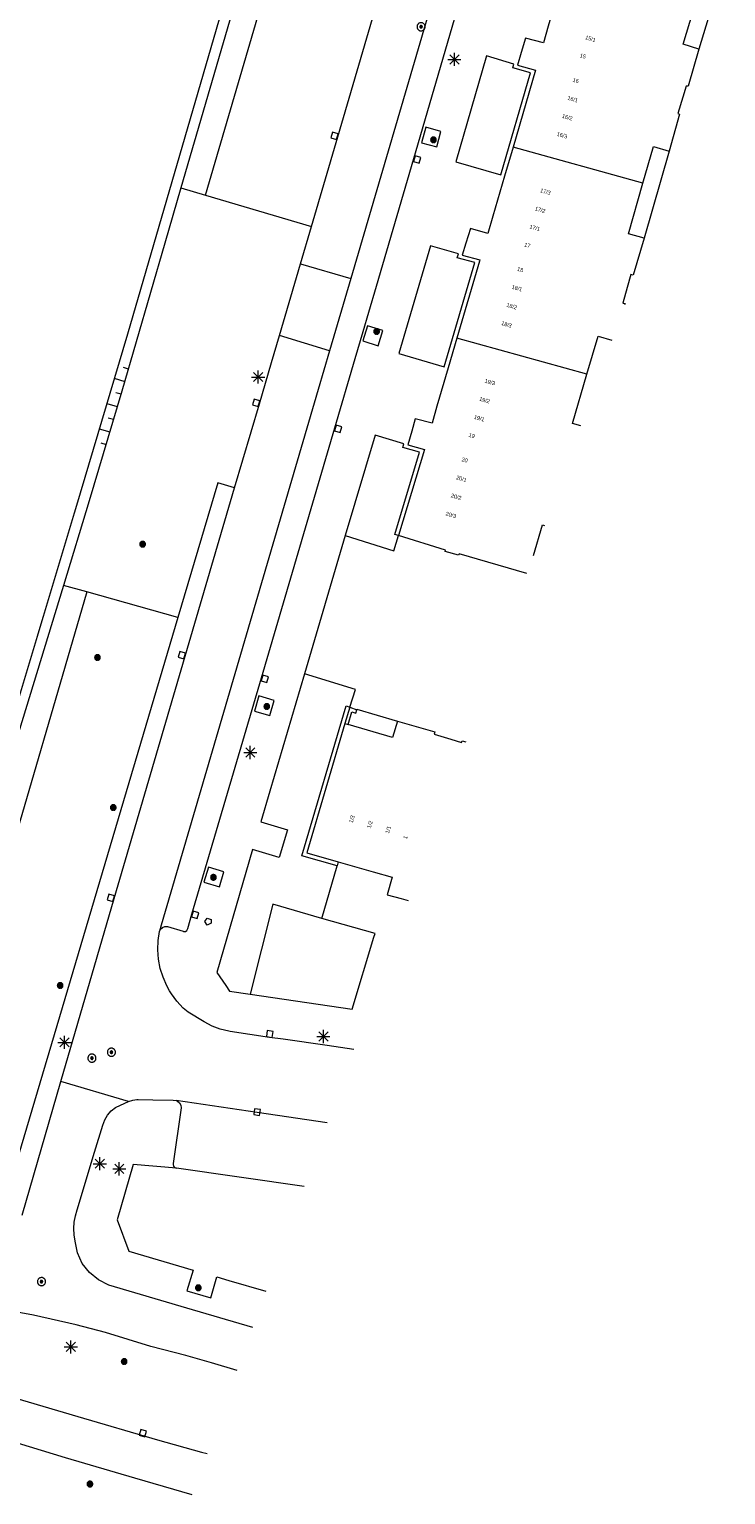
# Model space of a CAD drawing. Header units: metres. Extents: x 135779 to 137489, y 452643 to 455118.
# Tile 72 of 256: x 136863 to 136916, y 453081 to 453193. Entities that reach past the tile are written whole.
import ezdxf
from ezdxf.enums import TextEntityAlignment as Align

# ---------------------------------------------------------------- set-up
doc = ezdxf.new("R2010")
doc.units = ezdxf.units.M
for name, color, linetype, lineweight in [('KTop_BTD_Groenvoorziening', 62, 'Continuous', 13), ('KTop_BTD_Groenvoorziening_gras- en kruidachtigen', 62, 'Continuous', 13), ('KTop_NAR_Huisnummer tijdelijk (t)', 7, 'Continuous', 13), ('KTop_PAL_Lichtmast', 40, 'Continuous', 13), ('KTop_PND_Grondvlaksituatie van BAG-pand [tachy]', 1, 'Continuous', 13), ('KTop_PND_Pandscheiding', 40, 'Continuous', 13), ('KTop_PUT_Brandkraan of -put', 1, 'Continuous', 13), ('KTop_PUT_Inspectie- of rioolput', 15, 'Continuous', 13), ('KTop_PUT_Kolk', 15, 'Continuous', 13), ('KTop_SHD_Muur', 15, 'Continuous', 13), ('KTop_SYM_Taludsymbool', 7, 'Continuous', 13), ('KTop_VGO_Boom', 92, 'Continuous', 13), ('KTop_WGD_Fietspad', 40, 'Continuous', 13), ('KTop_WGD_Parkeervlak', 251, 'Continuous', 13), ('KTop_WGD_Rijbaan_Lokale weg', 251, 'Continuous', 13), ('KTop_WGD_Rijbaan_Lokale weg_verkeersdrempel', 40, 'Continuous', 13), ('KTop_WGD_Voetpad', 251, 'Continuous', 13), ('KTop_WTD_Waterloop', 150, 'Continuous', 13)]:
    doc.layers.add(name, color=color, linetype=linetype, lineweight=lineweight)
doc.styles.add('Style-ROVUCURSIEF', font='ROVUCURSIEF.shx')

# ---------------------------------------------------------------- blocks, each defined once
blk = doc.blocks.new('PAL_Lichtmast')
at = {"layer": 'KTop_PAL_Lichtmast'}
for p, q in [((-0.35, -0.35), (0.35, 0.35)), ((0.35, -0.35), (-0.35, 0.35)), ((0, -0.5), (0, 0.5)), ((-0.5, 0), (0.5, 0))]:
    blk.add_line(p, q, dxfattribs=at)
blk = doc.blocks.new('PUT_Kolk')
at = {"layer": 'KTop_PUT_Kolk', "flags": 128}
blk.add_lwpolyline([(0.22, -0.23), (0.22, 0.22), (-0.23, 0.22), (-0.23, -0.23), (0.22, -0.23)], dxfattribs=at)
blk = doc.blocks.new('PUT_Brandkraan_of_-put')
at = {"layer": 'KTop_PUT_Brandkraan of -put'}
for p, q in [((-0.25, 0.03), (0, 0.25)), ((-0.16, -0.25), (-0.25, 0.03)), ((0, 0.25), (0.25, 0.03)), ((0.25, 0.03), (0.16, -0.25)), ((0.16, -0.25), (-0.16, -0.25))]:
    blk.add_line(p, q, dxfattribs=at)
blk = doc.blocks.new('PUT_Inspectie-_of_rioolput')
at = {"layer": 'KTop_PUT_Inspectie- of rioolput', "flags": 128}
for points in [[(0.31, 0), (0.31, 0.03), (0.3, 0.06), (0.29, 0.1), (0.28, 0.13), (0.27, 0.15), (0.25, 0.18), (0.23, 0.21), (0.21, 0.23), (0.18, 0.25), (0.15, 0.27), (0.13, 0.28), (0.1, 0.29), (0.06, 0.3), (0.03, 0.31), (0, 0.31), (-0.03, 0.31), (-0.06, 0.3), (-0.1, 0.29), (-0.13, 0.28), (-0.16, 0.27), (-0.18, 0.25), (-0.21, 0.23), (-0.23, 0.21), (-0.25, 0.18), (-0.27, 0.15), (-0.28, 0.13), (-0.29, 0.1), (-0.3, 0.06), (-0.31, 0.03), (-0.31, 0), (-0.31, -0.03), (-0.3, -0.06), (-0.29, -0.1), (-0.28, -0.13), (-0.27, -0.16), (-0.25, -0.18), (-0.23, -0.21), (-0.21, -0.23), (-0.18, -0.25), (-0.15, -0.27), (-0.13, -0.28), (-0.1, -0.29), (-0.06, -0.3), (-0.03, -0.31), (0, -0.31), (0.03, -0.31), (0.06, -0.3), (0.1, -0.29), (0.13, -0.28), (0.15, -0.27), (0.18, -0.25), (0.21, -0.23), (0.23, -0.21), (0.25, -0.18), (0.27, -0.15), (0.28, -0.13), (0.29, -0.1), (0.3, -0.06), (0.31, -0.03), (0.31, 0)], [(0.1, 0), (0.09, 0.01), (0.09, 0.02), (0.09, 0.03), (0.09, 0.04), (0.08, 0.05), (0.08, 0.06), (0.07, 0.06), (0.06, 0.07), (0.06, 0.08), (0.05, 0.08), (0.04, 0.09), (0.03, 0.09), (0.02, 0.09), (0.01, 0.09), (0, 0.09), (-0.01, 0.09), (-0.02, 0.09), (-0.03, 0.09), (-0.04, 0.09), (-0.05, 0.08), (-0.06, 0.08), (-0.06, 0.07), (-0.07, 0.06), (-0.08, 0.06), (-0.08, 0.05), (-0.09, 0.04), (-0.09, 0.03), (-0.09, 0.02), (-0.09, 0.01), (-0.09, 0), (-0.09, -0.01), (-0.09, -0.02), (-0.09, -0.03), (-0.09, -0.04), (-0.08, -0.05), (-0.08, -0.06), (-0.07, -0.06), (-0.06, -0.07), (-0.06, -0.08), (-0.05, -0.08), (-0.04, -0.09), (-0.03, -0.09), (-0.02, -0.09), (-0.01, -0.09), (0, -0.09), (0.01, -0.09), (0.02, -0.09), (0.03, -0.09), (0.04, -0.09), (0.05, -0.08), (0.06, -0.08), (0.06, -0.07), (0.07, -0.06), (0.08, -0.06), (0.08, -0.05), (0.09, -0.04), (0.09, -0.03), (0.09, -0.02), (0.09, -0.01), (0.1, 0)], [(0.04, 0), (0.03, 0), (0.03, 0.01), (0.03, 0.01), (0.03, 0.01), (0.03, 0.02), (0.03, 0.02), (0.03, 0.02), (0.02, 0.03), (0.02, 0.03), (0.02, 0.03), (0.01, 0.03), (0.01, 0.03), (0.01, 0.03), (0, 0.03), (0, 0.03), (0, 0.03), (-0.01, 0.03), (-0.01, 0.03), (-0.01, 0.03), (-0.02, 0.03), (-0.02, 0.03), (-0.02, 0.03), (-0.03, 0.02), (-0.03, 0.02), (-0.03, 0.02), (-0.03, 0.01), (-0.03, 0.01), (-0.03, 0.01), (-0.03, 0), (-0.03, 0), (-0.03, 0), (-0.03, -0.01), (-0.03, -0.01), (-0.03, -0.01), (-0.03, -0.02), (-0.03, -0.02), (-0.03, -0.02), (-0.02, -0.03), (-0.02, -0.03), (-0.02, -0.03), (-0.01, -0.03), (-0.01, -0.03), (-0.01, -0.03), (0, -0.03), (0, -0.03), (0, -0.03), (0.01, -0.03), (0.01, -0.03), (0.01, -0.03), (0.02, -0.03), (0.02, -0.03), (0.02, -0.03), (0.03, -0.02), (0.03, -0.02), (0.03, -0.02), (0.03, -0.01), (0.03, -0.01), (0.03, -0.01), (0.03, 0), (0.04, 0)], [(0.01, 0.02), (0.01, 0.02), (0.01, 0.02), (0, 0.02), (0, 0.02), (0, 0.02), (0, 0.02), (-0.01, 0.02), (-0.01, 0.02), (-0.01, 0.02), (-0.01, 0.02), (-0.01, 0.02), (-0.02, 0.02), (-0.02, 0.01), (-0.02, 0.01), (-0.02, 0.01), (-0.02, 0.01), (-0.02, 0.01), (-0.02, 0), (-0.02, 0), (-0.02, 0), (-0.02, 0), (-0.02, -0.01), (-0.02, -0.01), (-0.02, -0.01), (-0.02, -0.01), (-0.02, -0.01), (-0.02, -0.02), (-0.01, -0.02), (-0.01, -0.02), (-0.01, -0.02), (-0.01, -0.02), (-0.01, -0.02), (0, -0.02), (0, -0.02), (0, -0.02), (0, -0.02), (0.01, -0.02), (0.01, -0.02), (0.01, -0.02), (0.01, -0.02), (0.01, -0.02), (0.02, -0.02), (0.02, -0.01), (0.02, -0.01), (0.02, -0.01), (0.02, -0.01), (0.02, -0.01), (0.02, 0), (0.02, 0), (0.02, 0), (0.02, 0), (0.02, 0.01), (0.02, 0.01), (0.02, 0.01), (0.02, 0.01), (0.02, 0.01), (0.02, 0.02), (0.01, 0.02), (0.01, 0.02), (0.01, 0.02)]]:
    blk.add_lwpolyline(points, dxfattribs=at)
blk = doc.blocks.new('VGO_Boom')
at = {"layer": 'KTop_VGO_Boom', "flags": 128}
for points in [[(0.21, 0), (0.21, 0.02), (0.21, 0.04), (0.2, 0.07), (0.2, 0.09), (0.19, 0.11), (0.17, 0.13), (0.16, 0.14), (0.14, 0.16), (0.13, 0.17), (0.11, 0.19), (0.09, 0.2), (0.07, 0.2), (0.04, 0.21), (0.02, 0.21), (0, 0.21), (-0.02, 0.21), (-0.05, 0.21), (-0.07, 0.2), (-0.09, 0.2), (-0.11, 0.19), (-0.13, 0.17), (-0.14, 0.16), (-0.16, 0.14), (-0.17, 0.13), (-0.19, 0.11), (-0.2, 0.09), (-0.2, 0.07), (-0.21, 0.04), (-0.21, 0.02), (-0.22, 0), (-0.21, -0.02), (-0.21, -0.05), (-0.2, -0.07), (-0.2, -0.09), (-0.19, -0.11), (-0.17, -0.13), (-0.16, -0.14), (-0.14, -0.16), (-0.13, -0.17), (-0.11, -0.19), (-0.09, -0.2), (-0.07, -0.2), (-0.05, -0.21), (-0.02, -0.21), (0, -0.22), (0.02, -0.21), (0.04, -0.21), (0.07, -0.2), (0.09, -0.2), (0.11, -0.19), (0.13, -0.17), (0.14, -0.16), (0.16, -0.14), (0.17, -0.13), (0.19, -0.11), (0.2, -0.09), (0.2, -0.07), (0.21, -0.05), (0.21, -0.02), (0.21, 0)], [(0.15, 0), (0.15, 0.02), (0.15, 0.03), (0.15, 0.05), (0.14, 0.06), (0.13, 0.08), (0.13, 0.09), (0.12, 0.1), (0.1, 0.12), (0.09, 0.13), (0.08, 0.13), (0.06, 0.14), (0.05, 0.15), (0.03, 0.15), (0.02, 0.15), (0, 0.15), (-0.02, 0.15), (-0.03, 0.15), (-0.05, 0.15), (-0.06, 0.14), (-0.08, 0.13), (-0.09, 0.13), (-0.1, 0.12), (-0.12, 0.1), (-0.13, 0.09), (-0.13, 0.08), (-0.14, 0.06), (-0.15, 0.05), (-0.15, 0.03), (-0.15, 0.02), (-0.16, 0), (-0.15, -0.02), (-0.15, -0.03), (-0.15, -0.05), (-0.14, -0.06), (-0.13, -0.08), (-0.13, -0.09), (-0.12, -0.1), (-0.1, -0.12), (-0.09, -0.13), (-0.08, -0.13), (-0.06, -0.14), (-0.05, -0.15), (-0.03, -0.15), (-0.02, -0.15), (0, -0.16), (0.02, -0.15), (0.03, -0.15), (0.05, -0.15), (0.06, -0.14), (0.08, -0.13), (0.09, -0.13), (0.1, -0.12), (0.12, -0.1), (0.13, -0.09), (0.13, -0.08), (0.14, -0.06), (0.15, -0.05), (0.15, -0.03), (0.15, -0.02), (0.15, 0)], [(0.1, 0), (0.09, 0.01), (0.09, 0.02), (0.09, 0.03), (0.09, 0.04), (0.08, 0.05), (0.08, 0.06), (0.07, 0.06), (0.06, 0.07), (0.06, 0.08), (0.05, 0.08), (0.04, 0.09), (0.03, 0.09), (0.02, 0.09), (0.01, 0.09), (0, 0.09), (-0.01, 0.09), (-0.02, 0.09), (-0.03, 0.09), (-0.04, 0.09), (-0.05, 0.08), (-0.06, 0.08), (-0.06, 0.07), (-0.07, 0.06), (-0.08, 0.06), (-0.08, 0.05), (-0.09, 0.04), (-0.09, 0.03), (-0.09, 0.02), (-0.09, 0.01), (-0.1, 0), (-0.09, -0.01), (-0.09, -0.02), (-0.09, -0.03), (-0.09, -0.04), (-0.08, -0.05), (-0.08, -0.06), (-0.07, -0.06), (-0.06, -0.07), (-0.06, -0.08), (-0.05, -0.08), (-0.04, -0.09), (-0.03, -0.09), (-0.02, -0.09), (-0.01, -0.09), (0, -0.1), (0.01, -0.09), (0.02, -0.09), (0.03, -0.09), (0.04, -0.09), (0.05, -0.08), (0.06, -0.08), (0.06, -0.07), (0.07, -0.06), (0.08, -0.06), (0.08, -0.05), (0.09, -0.04), (0.09, -0.03), (0.09, -0.02), (0.09, -0.01), (0.1, 0)], [(0.04, 0), (0.03, 0), (0.03, 0.01), (0.03, 0.01), (0.03, 0.01), (0.03, 0.02), (0.03, 0.02), (0.03, 0.02), (0.02, 0.03), (0.02, 0.03), (0.02, 0.03), (0.01, 0.03), (0.01, 0.03), (0.01, 0.03), (0, 0.03), (0, 0.03), (0, 0.03), (-0.01, 0.03), (-0.01, 0.03), (-0.01, 0.03), (-0.02, 0.03), (-0.02, 0.03), (-0.02, 0.03), (-0.03, 0.02), (-0.03, 0.02), (-0.03, 0.02), (-0.03, 0.01), (-0.03, 0.01), (-0.03, 0.01), (-0.04, 0), (-0.04, 0), (-0.04, 0), (-0.03, -0.01), (-0.03, -0.01), (-0.03, -0.01), (-0.03, -0.02), (-0.03, -0.02), (-0.03, -0.02), (-0.02, -0.03), (-0.02, -0.03), (-0.02, -0.03), (-0.01, -0.03), (-0.01, -0.03), (-0.01, -0.03), (0, -0.04), (0, -0.04), (0, -0.04), (0.01, -0.03), (0.01, -0.03), (0.01, -0.03), (0.02, -0.03), (0.02, -0.03), (0.02, -0.03), (0.03, -0.02), (0.03, -0.02), (0.03, -0.02), (0.03, -0.01), (0.03, -0.01), (0.03, -0.01), (0.03, 0), (0.04, 0)]]:
    blk.add_lwpolyline(points, dxfattribs=at)

msp = doc.modelspace()

# ---------------------------------------------------------------- linework, layer by layer
at = {"layer": 'KTop_BTD_Groenvoorziening', "flags": 128}
for points in [[(136915.59, 453197.93), (136913.56, 453191.26)], [(136911.3, 453183.51), (136909.4, 453176.89)], [(136878.3, 453157.92), (136877.02, 453158.31), (136873.98, 453148.06)], [(136886.7, 453154.29), (136890.4, 453153.14), (136890.75, 453154.29)], [(136873.98, 453148.06), (136860.66, 453103.12)], [(136887.04, 453141.26), (136887.47, 453142.61), (136883.6, 453143.79)], [(136886.09, 453129.21), (136883.41, 453129.97), (136886.76, 453141.37), (136887.04, 453141.26)], [(136887.57, 453141.06), (136887.59, 453141.1), (136890.68, 453140.2)], [(136884.93, 453125.19), (136881.21, 453126.28), (136879.47, 453119.44)]]:
    msp.add_lwpolyline(points, dxfattribs=at)
at = {"layer": 'KTop_BTD_Groenvoorziening_gras- en kruidachtigen', "flags": 128}
for points in [[(136881.83, 453206.84), (136874.21, 453180.71)], [(136876.09, 453180.16), (136883.73, 453206.28)], [(136874.21, 453180.71), (136872.99, 453176.52), (136869.73, 453165.26), (136867.26, 453156.93), (136865.3, 453150.5)], [(136874.21, 453180.71), (136876.09, 453180.16)], [(136876.09, 453180.16), (136884.13, 453177.77)], [(136865.3, 453150.5), (136861.59, 453138.31), (136851.62, 453104.18)], [(136867.07, 453150.01), (136865.3, 453150.5)], [(136867.07, 453150.01), (136853.53, 453103.61)], [(136873.98, 453148.06), (136867.07, 453150.01)]]:
    msp.add_lwpolyline(points, dxfattribs=at)
at = {"layer": 'KTop_PND_Grondvlaksituatie van BAG-pand [tachy]', "flags": 128}
for points in [[(136903.48, 453197.73), (136902.94, 453195.86), (136902.12, 453193), (136901.75, 453191.72), (136900.38, 453192.09), (136900.06, 453190.99), (136899.79, 453190.03), (136901.15, 453189.65), (136899.44, 453183.8)], [(136913.56, 453191.26), (136912.37, 453191.63), (136913.37, 453195)], [(136913.56, 453191.26), (136912.74, 453188.43), (136912.6, 453188.45), (136912.34, 453187.6), (136911.97, 453186.35), (136912.09, 453186.3), (136911.3, 453183.51)], [(136909.3, 453181.07), (136910.1, 453183.86), (136911.3, 453183.51)], [(136899.44, 453183.8), (136898.8, 453181.61), (136897.91, 453178.55), (136897.53, 453177.25), (136896.21, 453177.63), (136895.87, 453176.52), (136895.59, 453175.61), (136896.91, 453175.25), (136896.89, 453175.15), (136895.17, 453169.28)], [(136909.4, 453176.89), (136908.2, 453177.22), (136909.3, 453181.07)], [(136909.4, 453176.89), (136908.56, 453174.09), (136908.38, 453174.14), (136908.1, 453173.14), (136907.78, 453171.96), (136907.95, 453171.92), (136907.92, 453171.83)], [(136905.05, 453166.55), (136905.9, 453169.45), (136906.94, 453169.14)], [(136895.17, 453169.28), (136894.52, 453167.03), (136893.66, 453164.12), (136893.29, 453162.84), (136892.01, 453163.16), (136891.75, 453162.23), (136891.44, 453161.19), (136892.71, 453160.83), (136890.75, 453154.29)], [(136904.58, 453162.63), (136903.96, 453162.82), (136905.05, 453166.55)], [(136900.99, 453152.77), (136901.69, 453155.1), (136901.82, 453155.06)], [(136900.5, 453151.42), (136895.34, 453152.9), (136895.29, 453152.8), (136894.29, 453153.08), (136894.31, 453153.18), (136890.75, 453154.29)], [(136886.67, 453140.01), (136883.78, 453130.18), (136886.17, 453129.5)], [(136886.67, 453140.01), (136886.91, 453139.94)], [(136890.68, 453140.2), (136890.29, 453138.96), (136886.91, 453139.94)], [(136890.68, 453140.2), (136893.5, 453139.38), (136893.46, 453139.21), (136894.73, 453138.83), (136895.54, 453138.58), (136895.58, 453138.71), (136895.86, 453138.63)], [(136886.17, 453129.5), (136888.83, 453128.75), (136890.27, 453128.34), (136889.89, 453127.01), (136890.95, 453126.71), (136891.47, 453126.56)]]:
    msp.add_lwpolyline(points, dxfattribs=at)
at = {"layer": 'KTop_PND_Pandscheiding', "flags": 128}
for points in [[(136909.3, 453181.07), (136899.44, 453183.8)], [(136905.05, 453166.55), (136895.17, 453169.28)]]:
    msp.add_lwpolyline(points, dxfattribs=at)
at = {"layer": 'KTop_SHD_Muur', "flags": 128}
for points in [[(136887.04, 453141.26), (136886.67, 453140.01)], [(136886.91, 453139.94), (136887.2, 453140.89), (136887.51, 453140.79), (136887.57, 453141.06)], [(136887.04, 453141.26), (136887.57, 453141.06)]]:
    msp.add_lwpolyline(points, dxfattribs=at)
at = {"layer": 'KTop_SYM_Taludsymbool', "flags": 128}
for points in [[(136869.16, 453166.24), (136869.95, 453166.01)], [(136869.84, 453167.08), (136870.22, 453166.97)], [(136869.27, 453165.17), (136869.67, 453165.05)], [(136868.59, 453164.33), (136869.38, 453164.09)], [(136868.7, 453163.25), (136869.1, 453163.13)], [(136868.02, 453162.41), (136868.81, 453162.17)], [(136868.13, 453161.33), (136868.53, 453161.22)]]:
    msp.add_lwpolyline(points, dxfattribs=at)
at = {"layer": 'KTop_WGD_Fietspad', "flags": 128}
for points in [[(136862.15, 453102.67), (136865.09, 453112.82)], [(136879.68, 453094.12), (136874.66, 453095.6), (136868.75, 453097.35), (136867.96, 453097.74), (136867.27, 453098.3), (136866.73, 453099), (136866.36, 453099.81), (136866.18, 453100.68), (136866.1, 453101.16), (136866.08, 453101.64), (136866.12, 453102.13), (136866.21, 453102.61), (136866.35, 453103.07), (136867.66, 453107.45), (136868.28, 453109.51), (136868.43, 453109.9), (136868.65, 453110.26), (136868.93, 453110.58), (136869.26, 453110.84), (136869.63, 453111.03), (136870.23, 453111.3)], [(136878.5, 453090.86), (136876.55, 453091.44), (136874.58, 453092), (136871.93, 453092.68), (136868.49, 453093.75), (136866.25, 453094.33), (136863.03, 453095.05), (136859.43, 453095.73), (136857.62, 453096.12), (136854.7, 453096.91), (136851.84, 453097.75), (136849.14, 453098.52)]]:
    msp.add_lwpolyline(points, dxfattribs=at)
at = {"layer": 'KTop_WGD_Parkeervlak', "flags": 128}
msp.add_lwpolyline([(136883.57, 453104.83), (136873.88, 453106.24)], dxfattribs=at)
at = {"layer": 'KTop_WGD_Rijbaan_Lokale weg', "flags": 128}
for points in [[(136907.91, 453244.52), (136906.77, 453240.65), (136893.06, 453194.04), (136892.8, 453193.18), (136887.12, 453173.82)], [(136884.13, 453177.77), (136886.13, 453184.59), (136889.21, 453195.07), (136891.8, 453203.9)], [(136883.3, 453174.93), (136884.13, 453177.77)], [(136883.3, 453174.93), (136887.12, 453173.82)], [(136878.3, 453157.92), (136880.18, 453164.31), (136881.1, 453167.44), (136881.71, 453169.49)], [(136885.51, 453168.33), (136881.71, 453169.49)], [(136885.51, 453168.33), (136884.65, 453165.38), (136872.71, 453124.69), (136872.6, 453124.24)], [(136865.09, 453112.82), (136869.14, 453126.71), (136874.54, 453145.13), (136878.3, 453157.92)], [(136887.36, 453115.25), (136885.32, 453115.55), (136881.99, 453116.02), (136880.94, 453116.17), (136877.96, 453116.61), (136877.86, 453116.63), (136877.21, 453116.79), (136876.58, 453117.03), (136875.99, 453117.34), (136874.76, 453118.08), (136874.4, 453118.39), (136873.92, 453118.91), (136873.5, 453119.47), (136873.36, 453119.71), (136873.14, 453120.09), (136872.86, 453120.73), (136872.65, 453121.41), (136872.51, 453122.11), (136872.46, 453122.81), (136872.49, 453123.52), (136872.6, 453124.22), (136872.6, 453124.24)], [(136870.23, 453111.3), (136865.09, 453112.82)], [(136870.23, 453111.3), (136870.57, 453111.41), (136870.88, 453111.45), (136870.96, 453111.46), (136872.09, 453111.43), (136873.62, 453111.4), (136873.87, 453111.37)], [(136885.33, 453109.67), (136880.01, 453110.47), (136873.87, 453111.37)], [(136847.49, 453092.95), (136848.75, 453092.59), (136856.17, 453090.37), (136866.39, 453087.36), (136872.43, 453085.58), (136875.77, 453084.66), (136876.2, 453084.55)], [(136875.07, 453081.42), (136870.73, 453082.67), (136865.46, 453084.23), (136861.8, 453085.33), (136858.26, 453086.38), (136854.55, 453087.45), (136851.24, 453088.43), (136847.08, 453089.66), (136846.57, 453089.81)]]:
    msp.add_lwpolyline(points, dxfattribs=at)
at = {"layer": 'KTop_WGD_Rijbaan_Lokale weg_verkeersdrempel', "flags": 128}
for points in [[(136881.71, 453169.49), (136883.3, 453174.93)], [(136887.12, 453173.82), (136885.51, 453168.33)]]:
    msp.add_lwpolyline(points, dxfattribs=at)
at = {"layer": 'KTop_WGD_Voetpad', "flags": 128}
for points in [[(136872.6, 453124.24), (136872.67, 453124.38), (136872.81, 453124.52), (136873, 453124.59), (136873.19, 453124.58), (136874.38, 453124.23), (136874.42, 453124.21), (136874.57, 453124.22), (136874.68, 453124.3), (136874.74, 453124.43), (136875.06, 453125.54), (136880.35, 453143.48), (136885.91, 453162.48), (136887.45, 453167.74), (136888.06, 453169.8), (136888.5, 453171.27), (136889.07, 453173.25), (136891.91, 453182.93), (136895, 453193.52)], [(136898.51, 453181.69), (136900.77, 453189.44), (136899.42, 453189.82), (136899.5, 453190.11), (136897.43, 453190.73), (136895.1, 453182.68), (136898.51, 453181.69)], [(136893.65, 453183.82), (136893.97, 453185), (136892.81, 453185.31), (136892.48, 453184.14), (136893.65, 453183.82)], [(136894.22, 453167.12), (136896.54, 453175.04), (136895.21, 453175.4), (136895.3, 453175.69), (136893.18, 453176.31), (136890.78, 453168.13), (136894.22, 453167.12)], [(136889.2, 453168.72), (136889.56, 453169.88), (136888.39, 453170.24), (136888.04, 453169.08), (136889.2, 453168.72)], [(136890.75, 453154.29), (136890.47, 453154.38), (136892.34, 453160.63), (136891.07, 453160.98), (136891.15, 453161.27), (136888.96, 453161.91), (136886.7, 453154.29)], [(136886.7, 453154.29), (136883.6, 453143.79)], [(136883.6, 453143.79), (136880.96, 453134.87), (136880.28, 453132.54), (136882.32, 453131.94), (136881.69, 453129.83), (136879.66, 453130.44), (136876.95, 453121.1), (136877.62, 453120.1), (136877.91, 453119.67), (136879.47, 453119.44)], [(136880.96, 453140.62), (136881.3, 453141.77), (136880.14, 453142.11), (136879.8, 453140.96), (136880.96, 453140.62)], [(136886.17, 453129.5), (136886.09, 453129.21)], [(136875.97, 453127.96), (136877.14, 453127.6), (136877.49, 453128.74), (136876.32, 453129.1), (136875.97, 453127.96)], [(136884.93, 453125.19), (136886.09, 453129.21)], [(136879.47, 453119.44), (136887.22, 453118.31), (136888.88, 453123.77), (136888.97, 453124.05), (136884.93, 453125.19)], [(136873.87, 453111.37), (136873.97, 453111.33), (136874.12, 453111.2), (136874.22, 453111.02), (136874.24, 453110.82), (136873.63, 453106.58), (136873.62, 453106.52), (136873.65, 453106.38), (136873.74, 453106.28), (136873.88, 453106.24)], [(136873.88, 453106.24), (136870.59, 453106.52), (136869.37, 453102.31), (136870.26, 453099.92), (136875.14, 453098.49), (136874.68, 453096.91), (136876.48, 453096.38), (136876.95, 453097.97), (136877.85, 453097.7), (136880.68, 453096.88)]]:
    msp.add_lwpolyline(points, dxfattribs=at)
at = {"layer": 'KTop_WTD_Waterloop', "flags": 128}
msp.add_lwpolyline([(136915.38, 453323.62), (136913.58, 453317.65), (136905.41, 453290.03), (136885.36, 453221.79), (136878.87, 453199.55), (136870.16, 453169.6), (136866.56, 453157.51), (136861.25, 453139.8), (136856.27, 453122.95), (136850.87, 453104.4)], dxfattribs=at)

# ---------------------------------------------------------------- block references
at = {"layer": 'KTop_PAL_Lichtmast'}
for p in [(136894.99, 453190.47), (136880.08, 453166.34), (136879.49, 453137.81), (136865.38, 453115.79), (136885.04, 453116.23), (136868.06, 453106.57), (136869.54, 453106.18), (136865.86, 453092.65)]:
    msp.add_blockref('PAL_Lichtmast', p, dxfattribs=at)
at = {"layer": 'KTop_PUT_Brandkraan of -put', "rotation": 163.8844662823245}
msp.add_blockref('PUT_Brandkraan_of_-put', (136876.29, 453124.94), dxfattribs=at)
at = {"layer": 'KTop_PUT_Inspectie- of rioolput'}
for p, rotation in [((136892.46, 453192.95), 343.6529181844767), ((136867.46, 453114.59), 163.7081161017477), ((136868.94, 453115.04), 343.2797550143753), ((136863.63, 453097.61), 257.4542475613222)]:
    msp.add_blockref('PUT_Inspectie-_of_rioolput', p, dxfattribs=dict(at, rotation=rotation))
at = {"layer": 'KTop_PUT_Kolk'}
for p, rotation in [((136885.89, 453184.66), 343.6559541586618), ((136892.15, 453182.86), 163.7200621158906), ((136879.94, 453164.38), 343.6401578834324), ((136886.15, 453162.41), 163.6800334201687), ((136874.3, 453145.2), 343.6637100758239), ((136880.59, 453143.41), 163.6841152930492), ((136868.91, 453126.78), 343.6753766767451), ((136875.3, 453125.47), 163.5815864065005), ((136880.97, 453116.42), 261.9233808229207), ((136880.01, 453110.49), 261.4720267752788), ((136871.33, 453086.1), 253.6258656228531)]:
    msp.add_blockref('PUT_Kolk', p, dxfattribs=dict(at, rotation=rotation))
at = {"layer": 'KTop_VGO_Boom'}
for p in [(136893.4, 453184.36), (136889.08, 453169.8), (136871.31, 453153.64), (136867.88, 453145.03), (136880.74, 453141.31), (136869.08, 453133.63), (136876.69, 453128.33), (136865.05, 453120.11), (136875.54, 453097.14), (136869.91, 453091.54), (136867.31, 453082.23)]:
    msp.add_blockref('VGO_Boom', p, dxfattribs=at)

# ---------------------------------------------------------------- texts
at = {"layer": 'KTop_NAR_Huisnummer tijdelijk (t)', "style": 'Style-ROVUCURSIEF'}
for s, rotation, p in [('15/1', 343.6, (136904.94, 453192.16)), ('15', 343.6, (136904.53, 453190.79)), ('16', 343.6, (136903.99, 453188.93)), ('16/1', 343.6, (136903.59, 453187.56)), ('16/2', 343.6, (136903.18, 453186.19)), ('16/3', 343.6, (136902.78, 453184.82)), ('17/3', 343.6, (136901.52, 453180.54)), ('17/2', 343.6, (136901.12, 453179.16)), ('17/1', 343.6, (136900.71, 453177.79)), ('17', 343.6, (136900.31, 453176.42)), ('18', 343.6, (136899.77, 453174.57)), ('18/1', 343.6, (136899.36, 453173.2)), ('18/2', 343.6, (136898.96, 453171.83)), ('18/3', 343.6, (136898.56, 453170.45)), ('19/3', 343.6, (136897.3, 453166.07)), ('19/2', 343.6, (136896.89, 453164.7)), ('19/1', 343.6, (136896.49, 453163.32)), ('19', 343.6, (136896.09, 453161.95)), ('20', 343.6, (136895.55, 453160.1)), ('20/1', 343.6, (136895.14, 453158.73)), ('20/2', 343.6, (136894.74, 453157.36)), ('20/3', 343.6, (136894.34, 453155.98)), ('1/3', 73.6, (136887.12, 453132.48)), ('1/2', 73.6, (136888.49, 453132.07)), ('1/1', 73.6, (136889.87, 453131.67)), ('1', 73.6, (136891.24, 453131.26))]:
    msp.add_text(s, height=0.3, rotation=rotation, dxfattribs=at).set_placement(p, align=Align.MIDDLE_LEFT)

doc.saveas('drawing.dxf')
